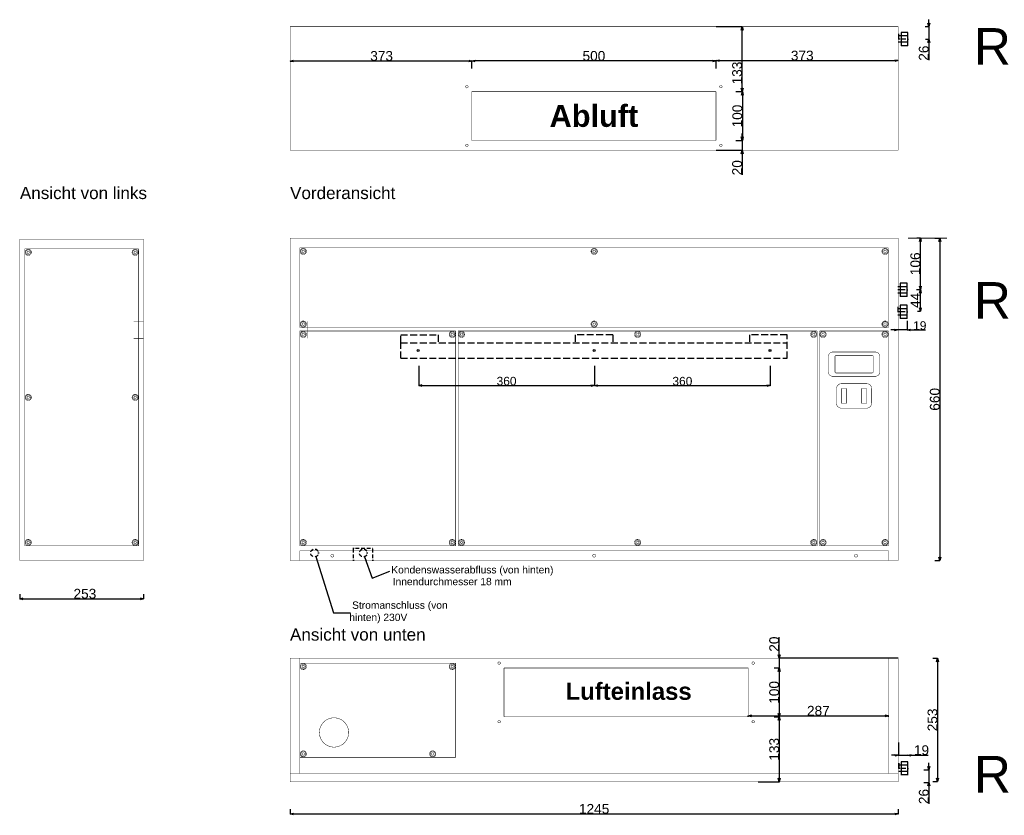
# Model space of a CAD drawing. Extents: x -553 to 3559, y -522 to 2630.
# Tile 1 of 4: x -553 to 1462, y -522 to 1107. Entities that reach past the tile are written whole.
import ezdxf

# ---------------------------------------------------------------- set-up
doc = ezdxf.new("R2010")
doc.units = 0
doc.header["$MEASUREMENT"] = 0
for name, pattern in [('Achse', [11.5, 0, -4, 7.5, 0]), ('Dashed', [28.2222, 14.1111, -14.1111]), ('Hidden Line', [19.5611, 14.1111, -5.45])]:
    doc.linetypes.add(name, pattern=pattern)
for name, color, linetype in [('Kóty délkové', 7, 'Continuous'), ('Oblouky a kružnice', 7, 'Continuous'), ('Popisky', 7, 'Continuous'), ('Textové bloky', 7, 'Continuous'), ('Čáry', 7, 'Continuous')]:
    doc.layers.add(name, color=color, linetype=linetype)
doc.styles.add('GENERATED_STYLE_1', font='ARIAL.ttf')
doc.styles.get("Standard").update_dxf_attribs({"font": 'txt', "bigfont": 'BIGFONT.SHX'})
doc.dimstyles.new('Dimstyle_32D', dxfattribs={"dimtxt": 17.5, "dimasz": 7.125, "dimexe": 0.18, "dimexo": 0, "dimgap": 0.09, "dimtad": 1, "dimdec": 0, "dimzin": 0, "dimdsep": 46, "dimtxsty": 'GENERATED_STYLE_1', "dimblk": 'ARROWHEAD_3', "dimblk1": 'ARROWHEAD_3', "dimblk2": 'ARROWHEAD_3', "dimcen": 0.09, "dimclrd": 7, "dimclre": 7, "dimclrt": 7, "dimazin": 0, "dimtfac": 1, "dimtdec": 4, "dimtmove": 0, "dimatfit": 0, "dimfxl": 1, "dimtolj": 1, "dimtzin": 0, "dimarcsym": 0})
doc.dimstyles.new('Dimstyle_4D6', dxfattribs={"dimtxt": 17.5, "dimasz": 7.125, "dimexe": 0.18, "dimexo": 0, "dimgap": 0.09, "dimtad": 1, "dimdec": 0, "dimzin": 0, "dimdsep": 46, "dimtxsty": 'GENERATED_STYLE_1', "dimblk": 'ARROWHEAD_3', "dimblk1": 'ARROWHEAD_3', "dimblk2": 'ARROWHEAD_3', "dimcen": 0.09, "dimclrd": 7, "dimclre": 7, "dimclrt": 7, "dimazin": 0, "dimtfac": 1, "dimtdec": 4, "dimtmove": 0, "dimatfit": 0, "dimfxl": 1, "dimtolj": 1, "dimtzin": 0, "dimarcsym": 0})
doc.dimstyles.new('Dimstyle_822', dxfattribs={"dimtxt": 0.18, "dimasz": 9.12, "dimexe": 0.18, "dimexo": 0.0625, "dimgap": 0.09, "dimtad": 0, "dimtih": 1, "dimtoh": 1, "dimdec": 4, "dimzin": 0, "dimdsep": 46, "dimtxsty": 'Standard', "dimcen": 0.09, "dimadec": 0, "dimazin": 0, "dimtfac": 1, "dimtdec": 4, "dimtmove": 0, "dimatfit": 0, "dimldrblk": 'ARROWHEAD_5', "dimfxl": 1, "dimtolj": 1, "dimtzin": 0, "dimarcsym": 0})
doc.dimstyles.new('Peter', dxfattribs={"dimtxt": 20, "dimasz": 7.125, "dimexe": 0.18, "dimexo": 0, "dimgap": 0.09, "dimtad": 1, "dimdec": 0, "dimzin": 0, "dimdsep": 46, "dimtxsty": 'GENERATED_STYLE_1', "dimblk": 'ARROWHEAD_3', "dimblk1": 'ARROWHEAD_3', "dimblk2": 'ARROWHEAD_3', "dimcen": 0.09, "dimclrd": 7, "dimclre": 7, "dimclrt": 7, "dimazin": 0, "dimtfac": 1, "dimtdec": 4, "dimtmove": 0, "dimatfit": 0, "dimfxl": 1, "dimtolj": 1, "dimtzin": 0, "dimarcsym": 0})

# ---------------------------------------------------------------- blocks, each defined once
blk = doc.blocks.new('ARROWHEAD_3')
at = {"color": 0, "linetype": 'Continuous'}
blk.add_line((0, 0), (-1, 0), dxfattribs=at)
blk.add_lwpolyline([(-1, 0.2679), (0, 0), (-1, -0.2679)], dxfattribs=at)
blk = doc.blocks.new('*D156')
at = {"layer": 'Defpoints', "color": 0}
for p in [(263.4, 398.6), (623.1, 398.5), (623.1, 358.1)]:
    blk.add_point(p, dxfattribs=at)
at = {"layer": 'Kóty délkové', "color": 7, "linetype": 'Continuous', "lineweight": -2}
for p, q in [((263.4, 398.6), (263.4, 358)), ((623.1, 398.5), (623.1, 357.9)), ((270.5, 358.2), (616, 358.1))]:
    blk.add_line(p, q, dxfattribs=at)
at = {"layer": 'Kóty délkové', "color": 7, "lineweight": -2, "xscale": 7.124999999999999, "yscale": 7.124999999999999, "zscale": 7.124999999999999}
for p, rotation in [((263.4, 358.2), 179.9870579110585), ((623.1, 358.1), 359.9870579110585)]:
    blk.add_blockref('ARROWHEAD_3', p, dxfattribs=dict(at, rotation=rotation))
at = {"layer": 'Kóty délkové', "color": 7, "linetype": 'Continuous', "insert": (443.2, 367.2), "char_height": 17.5, "attachment_point": 5, "rotation": 359.9871, "style": 'GENERATED_STYLE_1'}
blk.add_mtext('\\A1;360', dxfattribs=at)
blk = doc.blocks.new('*D157')
at = {"layer": 'Defpoints', "color": 0}
for p in [(623.1, 398.5), (983, 398.5), (983, 358.1)]:
    blk.add_point(p, dxfattribs=at)
at = {"layer": 'Kóty délkové', "color": 7, "linetype": 'Continuous', "lineweight": -2}
for p, q in [((623.1, 398.5), (623.1, 357.9)), ((983, 398.5), (983, 357.9)), ((630.2, 358.1), (975.9, 358.1))]:
    blk.add_line(p, q, dxfattribs=at)
at = {"layer": 'Kóty délkové', "color": 7, "lineweight": -2, "xscale": 7.124999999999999, "yscale": 7.124999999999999, "zscale": 7.124999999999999, "rotation": 180}
blk.add_blockref('ARROWHEAD_3', (623.1, 358.1), dxfattribs=at)
at = {"layer": 'Kóty délkové', "color": 7, "lineweight": -2, "xscale": 7.124999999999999, "yscale": 7.124999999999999, "zscale": 7.124999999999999}
blk.add_blockref('ARROWHEAD_3', (983, 358.1), dxfattribs=at)
at = {"layer": 'Kóty délkové', "color": 7, "linetype": 'Continuous', "insert": (803.1, 367.1), "char_height": 17.5, "attachment_point": 5, "style": 'GENERATED_STYLE_1'}
blk.add_mtext('\\A1;360', dxfattribs=at)
blk = doc.blocks.new('*D176')
at = {"color": 7, "linetype": 'Continuous', "lineweight": -2}
for p, q in [((0, -509.1), (0, -519)), ((7.1, -518.8), (1237.9, -518.8)), ((1245, -509.1), (1245, -519))]:
    blk.add_line(p, q, dxfattribs=at)
at = {"layer": 'Defpoints', "color": 0}
for p in [(0, -509.1), (1245, -509.1), (1245, -518.8)]:
    blk.add_point(p, dxfattribs=at)
at = {"color": 7, "lineweight": -2, "xscale": 7.124999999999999, "yscale": 7.124999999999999, "zscale": 7.124999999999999, "rotation": 180}
blk.add_blockref('ARROWHEAD_3', (0, -518.8), dxfattribs=at)
at = {"color": 7, "lineweight": -2, "xscale": 7.124999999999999, "yscale": 7.124999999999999, "zscale": 7.124999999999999}
blk.add_blockref('ARROWHEAD_3', (1245, -518.8), dxfattribs=at)
at = {"color": 7, "linetype": 'Continuous', "lineweight": 0, "insert": (622.5, -508.5), "char_height": 20, "attachment_point": 5, "style": 'GENERATED_STYLE_1'}
blk.add_mtext('\\A1;1245', dxfattribs=at)
blk = doc.blocks.new('*D177')
at = {"color": 7, "linetype": 'Continuous', "lineweight": -2}
for p, q in [((1315.6, -200), (1325.6, -200)), ((1325.5, -207.1), (1325.5, -445.5)), ((1315.6, -452.6), (1325.6, -452.6))]:
    blk.add_line(p, q, dxfattribs=at)
at = {"layer": 'Defpoints', "color": 0}
for p in [(1315.6, -200), (1315.6, -452.6), (1325.5, -452.6)]:
    blk.add_point(p, dxfattribs=at)
at = {"color": 7, "lineweight": -2, "xscale": 7.124999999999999, "yscale": 7.124999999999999, "zscale": 7.124999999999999}
for p, rotation in [((1325.5, -200), 90), ((1325.5, -452.6), 270)]:
    blk.add_blockref('ARROWHEAD_3', p, dxfattribs=dict(at, rotation=rotation))
at = {"color": 7, "linetype": 'Continuous', "lineweight": 0, "insert": (1315.2, -326.3), "char_height": 20, "attachment_point": 5, "rotation": 90, "style": 'GENERATED_STYLE_1'}
blk.add_mtext('\\A1;253', dxfattribs=at)
blk = doc.blocks.new('*D178')
at = {"color": 7, "linetype": 'Continuous', "lineweight": -2}
for p, q in [((1319.7, 660), (1330.4, 660)), ((1330.2, 652.9), (1330.2, 7.1)), ((1319.7, 0), (1330.4, 0))]:
    blk.add_line(p, q, dxfattribs=at)
at = {"layer": 'Defpoints', "color": 0}
for p in [(1319.7, 660), (1319.7, 0), (1330.2, 0)]:
    blk.add_point(p, dxfattribs=at)
at = {"color": 7, "lineweight": -2, "xscale": 7.124999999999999, "yscale": 7.124999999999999, "zscale": 7.124999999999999}
for p, rotation in [((1330.2, 660), 90), ((1330.2, 0), 270)]:
    blk.add_blockref('ARROWHEAD_3', p, dxfattribs=dict(at, rotation=rotation))
at = {"color": 7, "linetype": 'Continuous', "lineweight": 0, "insert": (1319.9, 330), "char_height": 20, "attachment_point": 5, "rotation": 90, "style": 'GENERATED_STYLE_1'}
blk.add_mtext('\\A1;660', dxfattribs=at)
blk = doc.blocks.new('*D181')
at = {"color": 7, "linetype": 'Continuous', "lineweight": -2}
for p, q in [((-553.2, -68.6), (-553.2, -78.6)), ((-546.1, -78.4), (-307.1, -78.4)), ((-300, -68.8), (-300, -78.6))]:
    blk.add_line(p, q, dxfattribs=at)
at = {"layer": 'Defpoints', "color": 0}
for p in [(-553.2, -68.6), (-300, -68.8), (-300, -78.4)]:
    blk.add_point(p, dxfattribs=at)
at = {"color": 7, "lineweight": -2, "xscale": 7.124999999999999, "yscale": 7.124999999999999, "zscale": 7.124999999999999, "rotation": 180}
blk.add_blockref('ARROWHEAD_3', (-553.2, -78.4), dxfattribs=at)
at = {"color": 7, "lineweight": -2, "xscale": 7.124999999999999, "yscale": 7.124999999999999, "zscale": 7.124999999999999}
blk.add_blockref('ARROWHEAD_3', (-300, -78.4), dxfattribs=at)
at = {"color": 7, "linetype": 'Continuous', "lineweight": 0, "insert": (-420, -68.1), "char_height": 20, "attachment_point": 5, "style": 'GENERATED_STYLE_1'}
blk.add_mtext('\\A1;253', dxfattribs=at)
blk = doc.blocks.new('ARROWHEAD_5')
at = {"color": 0, "linetype": 'Continuous'}
blk.add_line((0, 0), (-1, 0), dxfattribs=at)
blk.add_solid([(-1, 0.2679), (0, 0), (-1, -0.2679), (-1, 0.2679)], dxfattribs=at)
blk = doc.blocks.new('*D195')
at = {"color": 7, "linetype": 'Continuous', "lineweight": -2}
for p, q in [((872, 1093), (925.6, 1093)), ((925.5, 967.1), (925.5, 1085.9)), ((912.3, 960), (925.6, 960))]:
    blk.add_line(p, q, dxfattribs=at)
at = {"layer": 'Defpoints', "color": 0}
for p in [(872, 1093), (925.5, 1093), (912.3, 960)]:
    blk.add_point(p, dxfattribs=at)
at = {"color": 7, "lineweight": -2, "xscale": 7.124999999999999, "yscale": 7.124999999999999, "zscale": 7.124999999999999}
for p, rotation in [((925.5, 1093), 90), ((925.5, 960), 270)]:
    blk.add_blockref('ARROWHEAD_3', p, dxfattribs=dict(at, rotation=rotation))
at = {"color": 7, "linetype": 'Continuous', "lineweight": 0, "insert": (915.2, 998.1), "char_height": 20, "attachment_point": 5, "rotation": 90, "style": 'GENERATED_STYLE_1'}
blk.add_mtext('\\A1;133', dxfattribs=at)
blk = doc.blocks.new('*D196')
at = {"color": 7, "linetype": 'Continuous', "lineweight": -2}
for p, q in [((912.5, 960), (926.1, 960)), ((925.9, 952.9), (925.9, 867.1)), ((912.6, 860), (926.1, 860))]:
    blk.add_line(p, q, dxfattribs=at)
at = {"layer": 'Defpoints', "color": 0}
for p in [(912.5, 960), (912.6, 860), (925.9, 860)]:
    blk.add_point(p, dxfattribs=at)
at = {"color": 7, "lineweight": -2, "xscale": 7.124999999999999, "yscale": 7.124999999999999, "zscale": 7.124999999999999}
for p, rotation in [((925.9, 960), 90), ((925.9, 860), 270)]:
    blk.add_blockref('ARROWHEAD_3', p, dxfattribs=dict(at, rotation=rotation))
at = {"color": 7, "linetype": 'Continuous', "lineweight": 0, "insert": (915.6, 910), "char_height": 20, "attachment_point": 5, "rotation": 90, "style": 'GENERATED_STYLE_1'}
blk.add_mtext('\\A1;100', dxfattribs=at)
blk = doc.blocks.new('*D197')
at = {"color": 7, "linetype": 'Continuous', "lineweight": -2}
for p, q in [((925.5, 860), (925.5, 874.3)), ((912.3, 860), (925.7, 860)), ((925.5, 860), (925.5, 840)), ((872, 840), (925.7, 840)), ((925.5, 840), (925.5, 789.6)), ((925.5, 840), (925.5, 825.8))]:
    blk.add_line(p, q, dxfattribs=at)
at = {"layer": 'Defpoints', "color": 0}
for p in [(912.3, 860), (872, 840), (925.5, 840)]:
    blk.add_point(p, dxfattribs=at)
at = {"color": 7, "lineweight": -2, "xscale": 7.124999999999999, "yscale": 7.124999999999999, "zscale": 7.124999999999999}
for p, rotation in [((925.5, 860), 270), ((925.5, 840), 90)]:
    blk.add_blockref('ARROWHEAD_3', p, dxfattribs=dict(at, rotation=rotation))
at = {"color": 7, "linetype": 'Continuous', "lineweight": 0, "insert": (915.2, 804.2), "char_height": 20, "attachment_point": 5, "rotation": 90, "style": 'GENERATED_STYLE_1'}
blk.add_mtext('\\A1;20', dxfattribs=at)
blk = doc.blocks.new('*D198')
at = {"color": 7, "linetype": 'Continuous', "lineweight": -2}
for p, q in [((372, 1007.2), (372, 1022.9)), ((864.9, 1022.7), (379.1, 1022.7)), ((872, 1007.2), (872, 1022.9))]:
    blk.add_line(p, q, dxfattribs=at)
at = {"layer": 'Defpoints', "color": 0}
for p in [(372, 1022.7), (372, 1007.2), (872, 1007.2)]:
    blk.add_point(p, dxfattribs=at)
at = {"color": 7, "lineweight": -2, "xscale": 7.124999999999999, "yscale": 7.124999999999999, "zscale": 7.124999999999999, "rotation": 180}
blk.add_blockref('ARROWHEAD_3', (372, 1022.7), dxfattribs=at)
at = {"color": 7, "lineweight": -2, "xscale": 7.124999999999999, "yscale": 7.124999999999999, "zscale": 7.124999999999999}
blk.add_blockref('ARROWHEAD_3', (872, 1022.7), dxfattribs=at)
at = {"color": 7, "linetype": 'Continuous', "lineweight": 0, "insert": (622, 1033), "char_height": 20, "attachment_point": 5, "style": 'GENERATED_STYLE_1'}
blk.add_mtext('\\A1;500', dxfattribs=at)
blk = doc.blocks.new('*D199')
at = {"color": 7, "linetype": 'Continuous', "lineweight": -2}
for p, q in [((0, 1022.7), (0, 1022.4)), ((365.7, 1022.6), (7.1, 1022.6)), ((372.8, 1022.6), (372.8, 1022.4))]:
    blk.add_line(p, q, dxfattribs=at)
at = {"layer": 'Defpoints', "color": 0}
for p in [(0, 1022.7), (0, 1022.6), (372.8, 1022.6)]:
    blk.add_point(p, dxfattribs=at)
at = {"color": 7, "lineweight": -2, "xscale": 7.124999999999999, "yscale": 7.124999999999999, "zscale": 7.124999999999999, "rotation": 180}
blk.add_blockref('ARROWHEAD_3', (0, 1022.6), dxfattribs=at)
at = {"color": 7, "lineweight": -2, "xscale": 7.124999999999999, "yscale": 7.124999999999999, "zscale": 7.124999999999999}
blk.add_blockref('ARROWHEAD_3', (372.8, 1022.6), dxfattribs=at)
at = {"color": 7, "linetype": 'Continuous', "lineweight": 0, "insert": (187.4, 1032.9), "char_height": 20, "attachment_point": 5, "style": 'GENERATED_STYLE_1'}
blk.add_mtext('\\A1;373', dxfattribs=at)
blk = doc.blocks.new('*D200')
at = {"color": 7, "linetype": 'Continuous', "lineweight": -2}
for p, q in [((872, 1022.9), (872, 1023.6)), ((879.1, 1023.4), (1237.9, 1023.4)), ((1245, 1022.9), (1245, 1023.6))]:
    blk.add_line(p, q, dxfattribs=at)
at = {"layer": 'Defpoints', "color": 0}
for p in [(872, 1022.9), (1245, 1023.4), (1245, 1022.9)]:
    blk.add_point(p, dxfattribs=at)
at = {"color": 7, "lineweight": -2, "xscale": 7.124999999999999, "yscale": 7.124999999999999, "zscale": 7.124999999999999, "rotation": 180}
blk.add_blockref('ARROWHEAD_3', (872, 1023.4), dxfattribs=at)
at = {"color": 7, "lineweight": -2, "xscale": 7.124999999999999, "yscale": 7.124999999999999, "zscale": 7.124999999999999}
blk.add_blockref('ARROWHEAD_3', (1245, 1023.4), dxfattribs=at)
at = {"color": 7, "linetype": 'Continuous', "lineweight": 0, "insert": (1048.5, 1033.7), "char_height": 20, "attachment_point": 5, "style": 'GENERATED_STYLE_1'}
blk.add_mtext('\\A1;373', dxfattribs=at)
blk = doc.blocks.new('*D207')
at = {"color": 7, "linetype": 'Continuous', "lineweight": -2}
for p, q in [((1001.4, -200), (1001.4, -156.7)), ((1245, -200), (1001.3, -200)), ((1001.4, -200), (1001.4, -185.8)), ((1001.4, -200), (1001.4, -220)), ((990.7, -220), (1001.6, -220)), ((1001.4, -220), (1001.4, -234.3))]:
    blk.add_line(p, q, dxfattribs=at)
at = {"layer": 'Defpoints', "color": 0}
for p in [(1245, -200), (990.7, -220), (1001.4, -220)]:
    blk.add_point(p, dxfattribs=at)
at = {"color": 7, "lineweight": -2, "xscale": 7.124999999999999, "yscale": 7.124999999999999, "zscale": 7.124999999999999}
for p, rotation in [((1001.4, -200), 270), ((1001.4, -220), 90)]:
    blk.add_blockref('ARROWHEAD_3', p, dxfattribs=dict(at, rotation=rotation))
at = {"color": 7, "linetype": 'Continuous', "lineweight": 0, "insert": (991.1, -171.2), "char_height": 20, "attachment_point": 5, "rotation": 90, "style": 'GENERATED_STYLE_1'}
blk.add_mtext('\\A1;20', dxfattribs=at)
blk = doc.blocks.new('*D208')
at = {"color": 7, "linetype": 'Continuous', "lineweight": -2}
for p, q in [((990.7, -220), (1001.6, -220)), ((1001.4, -227.1), (1001.4, -312.9)), ((990.7, -320), (1001.6, -320))]:
    blk.add_line(p, q, dxfattribs=at)
at = {"layer": 'Defpoints', "color": 0}
for p in [(990.7, -220), (990.7, -320), (1001.4, -320)]:
    blk.add_point(p, dxfattribs=at)
at = {"color": 7, "lineweight": -2, "xscale": 7.124999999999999, "yscale": 7.124999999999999, "zscale": 7.124999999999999}
for p, rotation in [((1001.4, -220), 90), ((1001.4, -320), 270)]:
    blk.add_blockref('ARROWHEAD_3', p, dxfattribs=dict(at, rotation=rotation))
at = {"color": 7, "linetype": 'Continuous', "lineweight": 0, "insert": (991.1, -270), "char_height": 20, "attachment_point": 5, "rotation": 90, "style": 'GENERATED_STYLE_1'}
blk.add_mtext('\\A1;100', dxfattribs=at)
blk = doc.blocks.new('*D209')
at = {"color": 7, "linetype": 'Continuous', "lineweight": -2}
for p, q in [((990.7, -320), (1001.6, -320)), ((1001.4, -327.1), (1001.4, -445.9)), ((958, -453), (1001.6, -453))]:
    blk.add_line(p, q, dxfattribs=at)
at = {"layer": 'Defpoints', "color": 0}
for p in [(990.7, -320), (958, -453), (1001.4, -453)]:
    blk.add_point(p, dxfattribs=at)
at = {"color": 7, "lineweight": -2, "xscale": 7.124999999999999, "yscale": 7.124999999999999, "zscale": 7.124999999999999}
for p, rotation in [((1001.4, -320), 90), ((1001.4, -453), 270)]:
    blk.add_blockref('ARROWHEAD_3', p, dxfattribs=dict(at, rotation=rotation))
at = {"color": 7, "linetype": 'Continuous', "lineweight": 0, "insert": (991.1, -386.5), "char_height": 20, "attachment_point": 5, "rotation": 90, "style": 'GENERATED_STYLE_1'}
blk.add_mtext('\\A1;133', dxfattribs=at)
blk = doc.blocks.new('*D233')
at = {"layer": 'Defpoints', "color": 0}
for p in [(1263.1, 490.4), (1244.1, 472), (1244.1, 472)]:
    blk.add_point(p, dxfattribs=at)
at = {"layer": 'Kóty délkové', "color": 7, "linetype": 'Continuous', "lineweight": -2}
for p, q in [((1263.1, 490.4), (1263.1, 471.8)), ((1244.1, 472), (1229.8, 472)), ((1244.1, 472), (1244.1, 471.8)), ((1263.1, 472), (1244.1, 472)), ((1263.1, 472), (1300.9, 472)), ((1263.1, 472), (1277.3, 472))]:
    blk.add_line(p, q, dxfattribs=at)
at = {"layer": 'Kóty délkové', "color": 7, "lineweight": -2, "xscale": 7.124999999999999, "yscale": 7.124999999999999, "zscale": 7.124999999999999}
blk.add_blockref('ARROWHEAD_3', (1244.1, 472), dxfattribs=at)
at = {"layer": 'Kóty délkové', "color": 7, "lineweight": -2, "xscale": 7.124999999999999, "yscale": 7.124999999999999, "zscale": 7.124999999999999, "rotation": 180}
blk.add_blockref('ARROWHEAD_3', (1263.1, 472), dxfattribs=at)
at = {"layer": 'Kóty délkové', "color": 7, "linetype": 'Continuous', "insert": (1289.1, 481), "char_height": 17.5, "attachment_point": 5, "style": 'GENERATED_STYLE_1'}
blk.add_mtext('\\A1;19', dxfattribs=at)
blk = doc.blocks.new('*D234')
at = {"color": 7, "linetype": 'Continuous', "lineweight": -2}
for p, q in [((1283.3, 660.4), (1290.5, 660.4)), ((1290.3, 561.7), (1290.3, 653.3)), ((1282.2, 554.6), (1290.5, 554.6))]:
    blk.add_line(p, q, dxfattribs=at)
at = {"layer": 'Defpoints', "color": 0}
for p in [(1283.3, 660.4), (1290.3, 660.4), (1282.2, 554.6)]:
    blk.add_point(p, dxfattribs=at)
at = {"color": 7, "lineweight": -2, "xscale": 7.124999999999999, "yscale": 7.124999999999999, "zscale": 7.124999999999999}
for p, rotation in [((1290.3, 660.4), 90), ((1290.3, 554.6), 270)]:
    blk.add_blockref('ARROWHEAD_3', p, dxfattribs=dict(at, rotation=rotation))
at = {"color": 7, "linetype": 'Continuous', "lineweight": 0, "insert": (1280, 607.5), "char_height": 20, "attachment_point": 5, "rotation": 90, "style": 'GENERATED_STYLE_1'}
blk.add_mtext('\\A1;106', dxfattribs=at)
blk = doc.blocks.new('*D235')
at = {"color": 7, "linetype": 'Continuous', "lineweight": -2}
for p, q in [((1290.5, 554.6), (1290.1, 554.6)), ((1290.3, 517.4), (1290.3, 547.5)), ((1284.1, 510.3), (1290.5, 510.3))]:
    blk.add_line(p, q, dxfattribs=at)
at = {"layer": 'Defpoints', "color": 0}
for p in [(1290.3, 554.6), (1290.5, 554.6), (1284.1, 510.3)]:
    blk.add_point(p, dxfattribs=at)
at = {"color": 7, "lineweight": -2, "xscale": 7.124999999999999, "yscale": 7.124999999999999, "zscale": 7.124999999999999}
for p, rotation in [((1290.3, 554.6), 90), ((1290.3, 510.3), 270)]:
    blk.add_blockref('ARROWHEAD_3', p, dxfattribs=dict(at, rotation=rotation))
at = {"color": 7, "linetype": 'Continuous', "lineweight": 0, "insert": (1280.2, 532.5), "char_height": 20, "attachment_point": 5, "rotation": 90, "style": 'GENERATED_STYLE_1'}
blk.add_mtext('\\A1;44', dxfattribs=at)
blk = doc.blocks.new('*D236')
at = {"color": 7, "linetype": 'Continuous', "lineweight": -2}
for p, q in [((938, -320), (938, -317.82)), ((945.125, -318), (1217.875, -318)), ((1225, -320), (1225, -317.82))]:
    blk.add_line(p, q, dxfattribs=at)
at = {"layer": 'Defpoints', "color": 0}
for p in [(938, -320), (1225, -318), (1225, -320)]:
    blk.add_point(p, dxfattribs=at)
at = {"color": 7, "lineweight": -2, "xscale": 7.124999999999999, "yscale": 7.124999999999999, "zscale": 7.124999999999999, "rotation": 180}
blk.add_blockref('ARROWHEAD_3', (938, -318), dxfattribs=at)
at = {"color": 7, "lineweight": -2, "xscale": 7.124999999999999, "yscale": 7.124999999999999, "zscale": 7.124999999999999}
blk.add_blockref('ARROWHEAD_3', (1225, -318), dxfattribs=at)
at = {"color": 7, "linetype": 'Continuous', "lineweight": 0, "insert": (1081.5, -307.7), "char_height": 20, "attachment_point": 5, "style": 'GENERATED_STYLE_1'}
blk.add_mtext('\\A1;287', dxfattribs=at)
blk = doc.blocks.new('*D239')
at = {"color": 7, "linetype": 'Continuous', "lineweight": -2}
for p, q in [((1299.9, 1093), (1307.7, 1093)), ((1307.6, 1093), (1307.6, 1107.3)), ((1307.6, 1093), (1307.6, 1067.5)), ((1300.6, 1067.5), (1307.7, 1067.5)), ((1307.6, 1067.5), (1307.6, 1024.1))]:
    blk.add_line(p, q, dxfattribs=at)
at = {"layer": 'Defpoints', "color": 0}
for p in [(1299.9, 1093), (1300.6, 1067.5), (1307.6, 1067.5)]:
    blk.add_point(p, dxfattribs=at)
at = {"color": 7, "lineweight": -2, "xscale": 7.124999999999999, "yscale": 7.124999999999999, "zscale": 7.124999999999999}
for p, rotation in [((1307.6, 1093), 270), ((1307.6, 1067.5), 90)]:
    blk.add_blockref('ARROWHEAD_3', p, dxfattribs=dict(at, rotation=rotation))
at = {"color": 7, "linetype": 'Continuous', "lineweight": 0, "insert": (1297.3, 1038.7), "char_height": 20, "attachment_point": 5, "rotation": 90, "style": 'GENERATED_STYLE_1'}
blk.add_mtext('\\A1;26', dxfattribs=at)
blk = doc.blocks.new('*D247')
at = {"color": 7, "linetype": 'Continuous', "lineweight": -2}
for p, q in [((1307.7, -428.7), (1307.7, -414.5)), ((1297.4, -428.7), (1307.9, -428.7)), ((1307.7, -428.7), (1307.7, -454.4)), ((1297.4, -454.4), (1307.9, -454.4)), ((1307.7, -454.4), (1307.7, -497.8))]:
    blk.add_line(p, q, dxfattribs=at)
at = {"layer": 'Defpoints', "color": 0}
for p in [(1297.4, -428.7), (1297.4, -454.4), (1307.7, -454.4)]:
    blk.add_point(p, dxfattribs=at)
at = {"color": 7, "lineweight": -2, "xscale": 7.124999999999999, "yscale": 7.124999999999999, "zscale": 7.124999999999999}
for p, rotation in [((1307.7, -428.7), 270), ((1307.7, -454.4), 90)]:
    blk.add_blockref('ARROWHEAD_3', p, dxfattribs=dict(at, rotation=rotation))
at = {"color": 7, "linetype": 'Continuous', "lineweight": 0, "insert": (1297.4, -483.2), "char_height": 20, "attachment_point": 5, "rotation": 90, "style": 'GENERATED_STYLE_1'}
blk.add_mtext('\\A1;26', dxfattribs=at)
blk = doc.blocks.new('*D248')
at = {"color": 7, "linetype": 'Continuous', "lineweight": -2}
for p, q in [((1245.2, -372.5), (1245.2, -398.8)), ((1245.2, -398.7), (1230.9, -398.7)), ((1245.2, -398.7), (1264.1, -398.7)), ((1264.1, -399.8), (1264.1, -398.5)), ((1264.1, -398.7), (1306.1, -398.7)), ((1264.1, -398.7), (1278.4, -398.7))]:
    blk.add_line(p, q, dxfattribs=at)
at = {"layer": 'Defpoints', "color": 0}
for p in [(1245.2, -372.5), (1264.1, -398.7), (1264.1, -399.8)]:
    blk.add_point(p, dxfattribs=at)
at = {"color": 7, "lineweight": -2, "xscale": 7.124999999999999, "yscale": 7.124999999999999, "zscale": 7.124999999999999}
blk.add_blockref('ARROWHEAD_3', (1245.2, -398.7), dxfattribs=at)
at = {"color": 7, "lineweight": -2, "xscale": 7.124999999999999, "yscale": 7.124999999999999, "zscale": 7.124999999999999, "rotation": 180}
blk.add_blockref('ARROWHEAD_3', (1264.1, -398.7), dxfattribs=at)
at = {"color": 7, "linetype": 'Continuous', "lineweight": 0, "insert": (1292.6, -388.4), "char_height": 20, "attachment_point": 5, "style": 'GENERATED_STYLE_1'}
blk.add_mtext('\\A1;19', dxfattribs=at)

msp = doc.modelspace()

# ---------------------------------------------------------------- linework, layer by layer
at = {"linetype": 'Continuous', "lineweight": 0}
msp.add_line((1344.3, 660.2), (1265.3, 660.2), dxfattribs=at)
at = {"color": 7, "linetype": 'Continuous', "const_width": 0.9}
for points in [[(1245, 1093), (0, 1093)], [(0, 1093), (0, 840)], [(1245, 1093), (1245, 840)], [(372, 960), (372, 860)], [(872, 960), (372, 960)], [(872, 860), (872, 960)], [(372, 860), (872, 860)], [(1245, 840), (0, 840)], [(-553, 658), (-553, 0)], [(-553, 658), (-300, 658)], [(-300, 658), (-300, 0)], [(0, 660), (0, 0)], [(1245, 660), (0, 660)], [(1245, 660), (1245, 0)], [(-543, 30), (-543, 638)], [(-310, 638), (-543, 638)], [(-310, 30), (-310, 638)], [(20, 640), (20, 477)], [(20, 640), (1225, 640)], [(1225, 640), (1225, 477)], [(-320, 490), (-300, 490)], [(20, 477), (1225, 477)], [(20, 30), (20, 470)], [(20, 470), (339, 470)], [(339, 30), (339, 470)], [(344, 30), (344, 470)], [(1079, 470), (344, 470)], [(1079, 30), (1079, 470)], [(1084, 30), (1084, 470)], [(1225, 470), (1084, 470)], [(1225, 30), (1225, 470)], [(-320, 455), (-300, 455)], [(1111.5, 427), (1197.5, 427)], [(1101.5, 387), (1101.5, 417)], [(1115.5, 418), (1115.5, 386)], [(1117.5, 420), (1191.5, 420)], [(1193.5, 418), (1193.5, 386)], [(1207.5, 387), (1207.5, 417)], [(1191.5, 384), (1117.5, 384)], [(1111.5, 377), (1197.5, 377)], [(1118.5, 352), (1118.5, 322)], [(1128.5, 362), (1180.5, 362)], [(1128.5, 352), (1128.5, 322)], [(1139.5, 352), (1139.5, 322)], [(1169.5, 352), (1169.5, 322)], [(1180.5, 352), (1180.5, 322)], [(1190.5, 352), (1190.5, 322)], [(1128.5, 312), (1180.5, 312)], [(-310, 30), (-543, 30)], [(20, 30), (339, 30)], [(20, 0), (20, 20)], [(20, 20), (1225, 20)], [(1079, 30), (344, 30)], [(1225, 30), (1084, 30)], [(1225, 0), (1225, 20)], [(-300, 0), (-553, 0)], [(0, 0), (20, 0)], [(1225, 0), (20, 0)], [(1245, 0), (1225, 0)], [(1245, -200), (0, -200)], [(0, -453), (0, -200)], [(20, -436), (20, -200)], [(1225, -436), (1225, -200)], [(1245, -453), (1245, -200)], [(20, -413), (20, -210)], [(20, -210), (339, -210)], [(339, -403), (339, -210)], [(438, -320), (438, -220)], [(438, -220), (938, -220)], [(938, -220), (938, -320)], [(938, -320), (438, -320)], [(20, -403), (339, -403)], [(1245, -436), (0, -436)], [(1245, -453), (0, -453)]]:
    msp.add_lwpolyline(points, dxfattribs=at)
for points in [[(359.5, 970, 1), (364.5, 970, 1)], [(879.5, 970, 1), (884.5, 970, 1)], [(359.5, 850, 1), (364.5, 850, 1)], [(879.5, 850, 1), (884.5, 850, 1)], [(-542.5, 631, 1), (-529.5, 631, 1)], [(-541, 631, 1), (-531, 631, 1)], [(-538.5, 631, 1), (-533.5, 631, 1)], [(-323.5, 631, 1), (-310.5, 631, 1)], [(-322, 631, 1), (-312, 631, 1)], [(-319.5, 631, 1), (-314.5, 631, 1)], [(20.5, 633, 1), (33.5, 633, 1)], [(22, 633, 1), (32, 633, 1)], [(24.5, 633, 1), (29.5, 633, 1)], [(616, 633, 1), (629, 633, 1)], [(617.5, 633, 1), (627.5, 633, 1)], [(620, 633, 1), (625, 633, 1)], [(1211.5, 633, 1), (1224.5, 633, 1)], [(1213, 633, 1), (1223, 633, 1)], [(1215.5, 633, 1), (1220.5, 633, 1)], [(20.5, 484, 1), (33.5, 484, 1)], [(22, 484, 1), (32, 484, 1)], [(24.5, 484, 1), (29.5, 484, 1)], [(616, 484, 1), (629, 484, 1)], [(617.5, 484, 1), (627.5, 484, 1)], [(620, 484, 1), (625, 484, 1)], [(1211.5, 484, 1), (1224.5, 484, 1)], [(1213, 484, 1), (1223, 484, 1)], [(1215.5, 484, 1), (1220.5, 484, 1)], [(20.5, 463, 1), (33.5, 463, 1)], [(22, 463, 1), (32, 463, 1)], [(24.5, 463, 1), (29.5, 463, 1)], [(325.5, 463, 1), (338.5, 463, 1)], [(327, 463, 1), (337, 463, 1)], [(329.5, 463, 1), (334.5, 463, 1)], [(344.5, 463, 1), (357.5, 463, 1)], [(346, 463, 1), (356, 463, 1)], [(348.5, 463, 1), (353.5, 463, 1)], [(705, 463, 1), (718, 463, 1)], [(706.5, 463, 1), (716.5, 463, 1)], [(709, 463, 1), (714, 463, 1)], [(1065.5, 463, 1), (1078.5, 463, 1)], [(1067, 463, 1), (1077, 463, 1)], [(1069.5, 463, 1), (1074.5, 463, 1)], [(1084.5, 463, 1), (1097.5, 463, 1)], [(1086, 463, 1), (1096, 463, 1)], [(1088.5, 463, 1), (1093.5, 463, 1)], [(1211.5, 463, 1), (1224.5, 463, 1)], [(1213, 463, 1), (1223, 463, 1)], [(1215.5, 463, 1), (1220.5, 463, 1)], [(-542.5, 334, 1), (-529.5, 334, 1)], [(-541, 334, 1), (-531, 334, 1)], [(-538.5, 334, 1), (-533.5, 334, 1)], [(-323.5, 334, 1), (-310.5, 334, 1)], [(-322, 334, 1), (-312, 334, 1)], [(-319.5, 334, 1), (-314.5, 334, 1)], [(-542.5, 37, 1), (-529.5, 37, 1)], [(-541, 37, 1), (-531, 37, 1)], [(-323.5, 37, 1), (-310.5, 37, 1)], [(-322, 37, 1), (-312, 37, 1)], [(20.5, 37, 1), (33.5, 37, 1)], [(22, 37, 1), (32, 37, 1)], [(325.5, 37, 1), (338.5, 37, 1)], [(327, 37, 1), (337, 37, 1)], [(344.5, 37, 1), (357.5, 37, 1)], [(346, 37, 1), (356, 37, 1)], [(705, 37, 1), (718, 37, 1)], [(706.5, 37, 1), (716.5, 37, 1)], [(1065.5, 37, 1), (1078.5, 37, 1)], [(1067, 37, 1), (1077, 37, 1)], [(1084.5, 37, 1), (1097.5, 37, 1)], [(1086, 37, 1), (1096, 37, 1)], [(1211.5, 37, 1), (1224.5, 37, 1)], [(1213, 37, 1), (1223, 37, 1)], [(-538.5, 37, 1), (-533.5, 37, 1)], [(-319.5, 37, 1), (-314.5, 37, 1)], [(24.5, 37, 1), (29.5, 37, 1)], [(329.5, 37, 1), (334.5, 37, 1)], [(348.5, 37, 1), (353.5, 37, 1)], [(709, 37, 1), (714, 37, 1)], [(1069.5, 37, 1), (1074.5, 37, 1)], [(1088.5, 37, 1), (1093.5, 37, 1)], [(1215.5, 37, 1), (1220.5, 37, 1)], [(83.5, 10, 1), (89.5, 10, 1)], [(619.5, 10, 1), (625.5, 10, 1)], [(1155.5, 10, 1), (1161.5, 10, 1)], [(20.5, -217, 1), (33.5, -217, 1)], [(22, -217, 1), (32, -217, 1)], [(24.5, -217, 1), (29.5, -217, 1)], [(325.5, -217, 1), (338.5, -217, 1)], [(327, -217, 1), (337, -217, 1)], [(329.5, -217, 1), (334.5, -217, 1)], [(425.5, -210, 1), (430.5, -210, 1)], [(945.5, -210, 1), (950.5, -210, 1)], [(60, -352, 1), (120, -352, 1)], [(425.5, -330, 1), (430.5, -330, 1)], [(945.5, -330, 1), (950.5, -330, 1)], [(20.5, -396, 1), (33.5, -396, 1)], [(22, -396, 1), (32, -396, 1)], [(24.5, -396, 1), (29.5, -396, 1)], [(285.5, -396, 1), (298.5, -396, 1)], [(287, -396, 1), (297, -396, 1)], [(289.5, -396, 1), (294.5, -396, 1)]]:
    msp.add_lwpolyline(points, format="xyb", close=True, dxfattribs=at)
at = {"color": 8, "linetype": 'Dashed', "const_width": 0.05}
msp.add_lwpolyline([(35, 455), (35, 490)], dxfattribs=at)
at = {"color": 7, "linetype": 'Continuous', "const_width": 0.9}
for points in [[(1111.5, 427, 0.414214), (1101.5, 417)], [(1207.5, 417, 0.414214), (1197.5, 427)], [(1117.5, 420, 0.414214), (1115.5, 418)], [(1193.5, 418, 0.414214), (1191.5, 420)], [(1101.5, 387, 0.414214), (1111.5, 377)], [(1115.5, 386, 0.414214), (1117.5, 384)], [(1191.5, 384, 0.414214), (1193.5, 386)], [(1197.5, 377, 0.414214), (1207.5, 387)], [(1128.5, 362, 0.414214), (1118.5, 352)], [(1190.5, 352, 0.414214), (1180.5, 362)], [(1118.5, 322, 0.414214), (1128.5, 312)], [(1180.5, 312, 0.414214), (1190.5, 322)]]:
    msp.add_lwpolyline(points, format="xyb", dxfattribs=at)
at = {"color": 7, "linetype": 'Dashed', "const_width": 0.9}
for points in [[(1128.5, 352), (1139.5, 352)], [(1180.5, 352), (1169.5, 352)], [(1139.5, 322), (1128.5, 322)], [(1169.5, 322), (1180.5, 322)]]:
    msp.add_lwpolyline(points, dxfattribs=at)
at = {"layer": 'Oblouky a kružnice', "color": 8, "linetype": 'Continuous'}
for centre in [(262.5, 430), (622.5, 430), (982.5, 430)]:
    msp.add_circle(centre, 2, dxfattribs=at)
at = {"layer": 'Oblouky a kružnice', "color": 7, "linetype": 'Achse'}
for centre in [(50.1, 15.6), (150.1, 15.6)]:
    msp.add_circle(centre, 8, dxfattribs=at)
at = {"layer": 'Čáry', "color": 1, "linetype": 'Continuous'}
for p, q in [((1245.8, 1078.1), (1245.8, 1067.1)), ((1264.8, 1074), (1245.8, 1074)), ((1264.8, 1081), (1250.8, 1081)), ((1250.8, 1081), (1250.8, 1054)), ((1264.8, 1054), (1264.8, 1081)), ((1264.8, 1061), (1245.8, 1061)), ((1264.7, 1054), (1250.7, 1054)), ((1263.1, 567.6), (1249.1, 567.6)), ((1249.1, 567.6), (1249.1, 540.6)), ((1263.1, 540.6), (1263.1, 567.6)), ((1263.1, 560.6), (1244.1, 560.6)), ((1263.1, 547.6), (1244.1, 547.6)), ((1263.1, 540.6), (1249.1, 540.6)), ((1244.1, 519.7), (1244.1, 508.7)), ((1263.1, 515.6), (1244.1, 515.6)), ((1263.1, 522.6), (1249.1, 522.6)), ((1249.1, 522.6), (1249.1, 495.6)), ((1263.1, 495.6), (1263.1, 522.6)), ((1263.1, 502.6), (1244.1, 502.6)), ((1263.1, 495.6), (1249.1, 495.6)), ((1245.9, -414.9), (1245.9, -425.9)), ((1264.9, -419.1), (1245.9, -419.1)), ((1264.9, -412.1), (1250.9, -412.1)), ((1250.9, -412.1), (1250.9, -439.1)), ((1264.9, -439.1), (1264.9, -412.1)), ((1264.9, -432.1), (1245.9, -432.1)), ((1264.8, -439), (1250.8, -439))]:
    msp.add_line(p, q, dxfattribs=at)
at = {"layer": 'Čáry', "color": 1, "linetype": 'Achse'}
for p, q in [((1264.8, 1067.5), (1245.8, 1067.5)), ((1263.1, 554.1), (1244.1, 554.1)), ((1263.1, 509.1), (1244.1, 509.1)), ((1264.9, -425.6), (1245.9, -425.6))]:
    msp.add_line(p, q, dxfattribs=at)
at = {"layer": 'Čáry', "color": 7, "linetype": 'Hidden Line'}
for p, q in [((226.5, 446), (226.5, 462)), ((226.5, 462), (303.5, 462)), ((226.5, 414), (226.5, 446)), ((226.5, 446), (1017.5, 446)), ((303.5, 462), (303.5, 446)), ((660.5, 462), (583.5, 462)), ((583.5, 462), (583.5, 446)), ((660.5, 462), (660.5, 446)), ((1017.5, 462), (940.5, 462)), ((940.5, 462), (940.5, 446)), ((1017.5, 414), (1017.5, 462)), ((226.5, 414), (1017.5, 414))]:
    msp.add_line(p, q, dxfattribs=at)
at = {"layer": 'Čáry', "color": 7, "linetype": 'Achse'}
for p, q in [((129.6, 25.6), (169.6, 25.6)), ((129.6, 0.6), (129.6, 25.6)), ((169.6, 0.6), (169.6, 25.6))]:
    msp.add_line(p, q, dxfattribs=at)

# ---------------------------------------------------------------- texts
at = {"linetype": 'Continuous', "lineweight": 0, "width": 500, "attachment_point": 5, "style": 'GENERATED_STYLE_1'}
for s, insert, char_height in [('{\\fArial|b1|i0|c238|p34;\\H225x;Abluft}', (622, 910), 0.2), ('{\\fArial|b1|i0|c238|p34;Lufteinlass}', (693.1, -267.9), 35)]:
    msp.add_mtext(s, dxfattribs=dict(at, insert=insert, char_height=char_height))
at = {"layer": 'Popisky', "color": 7, "char_height": 15, "attachment_point": 4, "style": 'GENERATED_STYLE_1'}
for s, insert, width in [('{ Kondenswasserabfluss (von hinten)}', (201.4, -21.2), 389.667), ('{ Stromanschluss (von hinten) 230V}', (121.2, -106.1), 268.897)]:
    msp.add_mtext(s, dxfattribs=dict(at, insert=insert, width=width))
at = {"layer": 'Textové bloky', "color": 7, "attachment_point": 1, "style": 'GENERATED_STYLE_1'}
for s, insert, char_height, width in [('{\\C1;R}', (1400, 1090), 75, 291.06), ('{Ansicht von links}', (-553, 765), 25, 436.226), ('{Vorderansicht}', (0, 765), 25, 291.06), ('{\\C1;R}', (1400, 570), 75, 291.06), ('{Innendurchmesser 18 mm}', (210.1, -35.5), 15, 612.526), ('{Ansicht von unten}', (-0.1, -139), 25, 340.436), ('{\\C1;R}', (1400, -400), 75, 291.06)]:
    msp.add_mtext(s, dxfattribs=dict(at, insert=insert, char_height=char_height, width=width))

# ---------------------------------------------------------------- dimensions: what is measured, and where the dimension line sits
at = {"linetype": 'Continuous', "lineweight": 0}
for base, p1, p2, picture, middle in [((925.5, 1093), (912.3, 960), (872, 1093), '*D195', (925.5, 998.1)), ((925.5, 840), (912.3, 860), (872, 840), '*D197', (925.5, 804.2)), ((1001.4, -220), (1245, -200), (990.7, -220), '*D207', (1001.4, -171.2))]:
    dim = msp.add_linear_dim(base=base, p1=p1, p2=p2, angle=90, dimstyle='Peter', dxfattribs=at)
    dim.commit()
    dim.dimension.update_dxf_attribs({"geometry": picture, "text_midpoint": middle, "dimtype": 160})
for base, p1, p2, picture, middle in [((1307.5619, 1067.4869), (1299.8991, 1093), (1300.619, 1067.4869), '*D239', (1297.2619, 1038.6669)), ((925.9, 860), (912.5, 960), (912.6, 860), '*D196', (915.6, 910)), ((1290.3, 660.4), (1282.2, 554.6), (1283.3, 660.4), '*D234', (1280, 607.5)), ((1330.2, 0), (1319.7, 660), (1319.7, 0), '*D178', (1319.9, 330)), ((1290.3, 554.6), (1284.1, 510.3), (1290.5, 554.6), '*D235', (1280.2, 532.5)), ((1325.5, -452.6), (1315.6, -200), (1315.6, -452.6), '*D177', (1315.2, -326.3)), ((1001.4, -320), (990.7, -220), (990.7, -320), '*D208', (991.1, -270)), ((1001.4, -453), (990.7, -320), (958, -453), '*D209', (991.1, -386.5)), ((1307.7, -454.4), (1297.4, -428.7), (1297.4, -454.4), '*D247', (1297.4, -483.2))]:
    dim = msp.add_linear_dim(base=base, p1=p1, p2=p2, angle=90, dimstyle='Peter', dxfattribs=at)
    dim.commit()
    dim.dimension.update_dxf_attribs({"geometry": picture, "text_midpoint": middle})
for base, p1, p2, picture, middle in [((0, 1022.6), (372.8, 1022.6), (0, 1022.7), '*D199', (187.4, 1022.6)), ((1245, 1023.4), (872, 1022.9), (1245, 1022.9), '*D200', (1048.5, 1023.4)), ((-300, -78.4), (-553.2, -68.6), (-300, -68.8), '*D181', (-420, -78.4)), ((1264.1, -398.7), (1245.2, -372.5), (1264.1, -399.8), '*D248', (1292.6, -398.7))]:
    dim = msp.add_linear_dim(base=base, p1=p1, p2=p2, dimstyle='Peter', dxfattribs=at)
    dim.commit()
    dim.dimension.update_dxf_attribs({"geometry": picture, "text_midpoint": middle, "dimtype": 160})
for base, p1, p2, picture, middle in [((372, 1022.7), (872, 1007.2), (372, 1007.2), '*D198', (622, 1033)), ((1225, -318), (938, -320), (1225, -320), '*D236', (1081.5, -307.7)), ((1245, -518.8), (0, -509.1), (1245, -509.1), '*D176', (622.5, -508.5))]:
    dim = msp.add_linear_dim(base=base, p1=p1, p2=p2, dimstyle='Peter', dxfattribs=at)
    dim.commit()
    dim.dimension.update_dxf_attribs({"geometry": picture, "text_midpoint": middle})
at = {"layer": 'Kóty délkové', "color": 7, "linetype": 'Continuous'}
dim = msp.add_linear_dim(base=(1244.1, 472), p1=(1263.1, 490.4), p2=(1244.1, 472), angle=180, dimstyle='Dimstyle_4D6', dxfattribs=at)
dim.commit()
dim.dimension.update_dxf_attribs({"geometry": '*D233', "text_midpoint": (1289.1, 472), "dimtype": 160})
for p1, p2, picture, middle in [((263.4, 398.6), (623.1, 398.5), '*D156', (443.2, 367.2)), ((623.1, 398.5), (983, 398.5), '*D157', (803.1, 367.1))]:
    dim = msp.add_aligned_dim(p1=p1, p2=p2, distance=-40.4, dimstyle='Dimstyle_32D', dxfattribs=at)
    dim.commit()
    dim.dimension.update_dxf_attribs({"geometry": picture, "text_midpoint": middle})

# ---------------------------------------------------------------- leaders
at = {"layer": 'Popisky', "color": 7, "linetype": 'Continuous'}
for points in [[(53, 8.1), (88.7, -107.3), (123.4, -107.3)], [(152.7, 7.9), (168.2, -36.1), (204, -21.9)]]:
    msp.add_leader(points, dimstyle='Dimstyle_822', dxfattribs=at)

doc.saveas('drawing.dxf')
